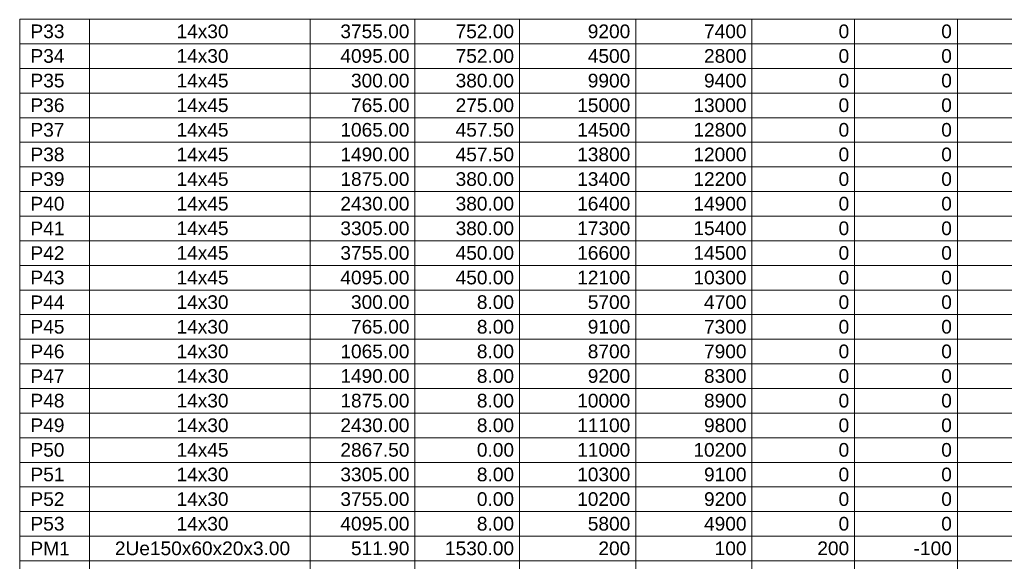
# Model space of a CAD drawing. Header units: millimetres. Extents: x 10906 to 25863, y 1966 to 4861.
# Tile 21 of 163: x 10998 to 11013, y 2962 to 2970. Entities that reach past the tile are written whole.
import ezdxf

# ---------------------------------------------------------------- set-up
doc = ezdxf.new("R2010")
doc.units = ezdxf.units.MM
doc.layers.add('LC-Tabelas', color=1, linetype='Continuous', lineweight=20)
doc.layers.add('LC-Textos das tabelas', color=5, linetype='Continuous', lineweight=5)
doc.styles.add('Arial', font='arial.ttf')

msp = doc.modelspace()

# ---------------------------------------------------------------- linework, layer by layer
at = {"layer": 'LC-Tabelas'}
for points in [[(10998.15465, 2969.65398), (10998.15465, 2970.03522), (10999.23483, 2970.03522), (10999.23483, 2969.65398), (10998.15465, 2969.65398)], [(10999.23483, 2969.65398), (10999.23483, 2970.03522), (11002.6554, 2970.03522), (11002.6554, 2969.65398), (10999.23483, 2969.65398)], [(11002.6554, 2969.65398), (11002.6554, 2970.03522), (11004.27567, 2970.03522), (11004.27567, 2969.65398), (11002.6554, 2969.65398)], [(11004.27567, 2969.65398), (11004.27567, 2970.03522), (11005.89594, 2970.03522), (11005.89594, 2969.65398), (11004.27567, 2969.65398)], [(11005.89594, 2969.65398), (11005.89594, 2970.03522), (11007.69624, 2970.03522), (11007.69624, 2969.65398), (11005.89594, 2969.65398)], [(11007.69624, 2969.65398), (11007.69624, 2970.03522), (11009.49654, 2970.03522), (11009.49654, 2969.65398), (11007.69624, 2969.65398)], [(11009.49654, 2969.65398), (11009.49654, 2970.03522), (11011.08678, 2970.03522), (11011.08678, 2969.65398), (11009.49654, 2969.65398)], [(11011.08678, 2969.65398), (11011.08678, 2970.03522), (11012.67702, 2970.03522), (11012.67702, 2969.65398), (11011.08678, 2969.65398)], [(11012.67702, 2969.65398), (11012.67702, 2970.03522), (11014.26726, 2970.03522), (11014.26726, 2969.65398), (11012.67702, 2969.65398)], [(10998.15465, 2969.27274), (10998.15465, 2969.65398), (10999.23483, 2969.65398), (10999.23483, 2969.27274), (10998.15465, 2969.27274)], [(10999.23483, 2969.27274), (10999.23483, 2969.65398), (11002.6554, 2969.65398), (11002.6554, 2969.27274), (10999.23483, 2969.27274)], [(11002.6554, 2969.27274), (11002.6554, 2969.65398), (11004.27567, 2969.65398), (11004.27567, 2969.27274), (11002.6554, 2969.27274)], [(11004.27567, 2969.27274), (11004.27567, 2969.65398), (11005.89594, 2969.65398), (11005.89594, 2969.27274), (11004.27567, 2969.27274)], [(11005.89594, 2969.27274), (11005.89594, 2969.65398), (11007.69624, 2969.65398), (11007.69624, 2969.27274), (11005.89594, 2969.27274)], [(11007.69624, 2969.27274), (11007.69624, 2969.65398), (11009.49654, 2969.65398), (11009.49654, 2969.27274), (11007.69624, 2969.27274)], [(11009.49654, 2969.27274), (11009.49654, 2969.65398), (11011.08678, 2969.65398), (11011.08678, 2969.27274), (11009.49654, 2969.27274)], [(11011.08678, 2969.27274), (11011.08678, 2969.65398), (11012.67702, 2969.65398), (11012.67702, 2969.27274), (11011.08678, 2969.27274)], [(11012.67702, 2969.27274), (11012.67702, 2969.65398), (11014.26726, 2969.65398), (11014.26726, 2969.27274), (11012.67702, 2969.27274)], [(10998.15465, 2968.8915), (10998.15465, 2969.27274), (10999.23483, 2969.27274), (10999.23483, 2968.8915), (10998.15465, 2968.8915)], [(10999.23483, 2968.8915), (10999.23483, 2969.27274), (11002.6554, 2969.27274), (11002.6554, 2968.8915), (10999.23483, 2968.8915)], [(11002.6554, 2968.8915), (11002.6554, 2969.27274), (11004.27567, 2969.27274), (11004.27567, 2968.8915), (11002.6554, 2968.8915)], [(11004.27567, 2968.8915), (11004.27567, 2969.27274), (11005.89594, 2969.27274), (11005.89594, 2968.8915), (11004.27567, 2968.8915)], [(11005.89594, 2968.8915), (11005.89594, 2969.27274), (11007.69624, 2969.27274), (11007.69624, 2968.8915), (11005.89594, 2968.8915)], [(11007.69624, 2968.8915), (11007.69624, 2969.27274), (11009.49654, 2969.27274), (11009.49654, 2968.8915), (11007.69624, 2968.8915)], [(11009.49654, 2968.8915), (11009.49654, 2969.27274), (11011.08678, 2969.27274), (11011.08678, 2968.8915), (11009.49654, 2968.8915)], [(11011.08678, 2968.8915), (11011.08678, 2969.27274), (11012.67702, 2969.27274), (11012.67702, 2968.8915), (11011.08678, 2968.8915)], [(11012.67702, 2968.8915), (11012.67702, 2969.27274), (11014.26726, 2969.27274), (11014.26726, 2968.8915), (11012.67702, 2968.8915)], [(10998.15465, 2968.51026), (10998.15465, 2968.8915), (10999.23483, 2968.8915), (10999.23483, 2968.51026), (10998.15465, 2968.51026)], [(10999.23483, 2968.51026), (10999.23483, 2968.8915), (11002.6554, 2968.8915), (11002.6554, 2968.51026), (10999.23483, 2968.51026)], [(11002.6554, 2968.51026), (11002.6554, 2968.8915), (11004.27567, 2968.8915), (11004.27567, 2968.51026), (11002.6554, 2968.51026)], [(11004.27567, 2968.51026), (11004.27567, 2968.8915), (11005.89594, 2968.8915), (11005.89594, 2968.51026), (11004.27567, 2968.51026)], [(11005.89594, 2968.51026), (11005.89594, 2968.8915), (11007.69624, 2968.8915), (11007.69624, 2968.51026), (11005.89594, 2968.51026)], [(11007.69624, 2968.51026), (11007.69624, 2968.8915), (11009.49654, 2968.8915), (11009.49654, 2968.51026), (11007.69624, 2968.51026)], [(11009.49654, 2968.51026), (11009.49654, 2968.8915), (11011.08678, 2968.8915), (11011.08678, 2968.51026), (11009.49654, 2968.51026)], [(11011.08678, 2968.51026), (11011.08678, 2968.8915), (11012.67702, 2968.8915), (11012.67702, 2968.51026), (11011.08678, 2968.51026)], [(11012.67702, 2968.51026), (11012.67702, 2968.8915), (11014.26726, 2968.8915), (11014.26726, 2968.51026), (11012.67702, 2968.51026)], [(10998.15465, 2968.12902), (10998.15465, 2968.51026), (10999.23483, 2968.51026), (10999.23483, 2968.12902), (10998.15465, 2968.12902)], [(10999.23483, 2968.12902), (10999.23483, 2968.51026), (11002.6554, 2968.51026), (11002.6554, 2968.12902), (10999.23483, 2968.12902)], [(11002.6554, 2968.12902), (11002.6554, 2968.51026), (11004.27567, 2968.51026), (11004.27567, 2968.12902), (11002.6554, 2968.12902)], [(11004.27567, 2968.12902), (11004.27567, 2968.51026), (11005.89594, 2968.51026), (11005.89594, 2968.12902), (11004.27567, 2968.12902)], [(11005.89594, 2968.12902), (11005.89594, 2968.51026), (11007.69624, 2968.51026), (11007.69624, 2968.12902), (11005.89594, 2968.12902)], [(11007.69624, 2968.12902), (11007.69624, 2968.51026), (11009.49654, 2968.51026), (11009.49654, 2968.12902), (11007.69624, 2968.12902)], [(11009.49654, 2968.12902), (11009.49654, 2968.51026), (11011.08678, 2968.51026), (11011.08678, 2968.12902), (11009.49654, 2968.12902)], [(11011.08678, 2968.12902), (11011.08678, 2968.51026), (11012.67702, 2968.51026), (11012.67702, 2968.12902), (11011.08678, 2968.12902)], [(11012.67702, 2968.12902), (11012.67702, 2968.51026), (11014.26726, 2968.51026), (11014.26726, 2968.12902), (11012.67702, 2968.12902)], [(10998.15465, 2967.74778), (10998.15465, 2968.12902), (10999.23483, 2968.12902), (10999.23483, 2967.74778), (10998.15465, 2967.74778)], [(10999.23483, 2967.74778), (10999.23483, 2968.12902), (11002.6554, 2968.12902), (11002.6554, 2967.74778), (10999.23483, 2967.74778)], [(11002.6554, 2967.74778), (11002.6554, 2968.12902), (11004.27567, 2968.12902), (11004.27567, 2967.74778), (11002.6554, 2967.74778)], [(11004.27567, 2967.74778), (11004.27567, 2968.12902), (11005.89594, 2968.12902), (11005.89594, 2967.74778), (11004.27567, 2967.74778)], [(11005.89594, 2967.74778), (11005.89594, 2968.12902), (11007.69624, 2968.12902), (11007.69624, 2967.74778), (11005.89594, 2967.74778)], [(11007.69624, 2967.74778), (11007.69624, 2968.12902), (11009.49654, 2968.12902), (11009.49654, 2967.74778), (11007.69624, 2967.74778)], [(11009.49654, 2967.74778), (11009.49654, 2968.12902), (11011.08678, 2968.12902), (11011.08678, 2967.74778), (11009.49654, 2967.74778)], [(11011.08678, 2967.74778), (11011.08678, 2968.12902), (11012.67702, 2968.12902), (11012.67702, 2967.74778), (11011.08678, 2967.74778)], [(11012.67702, 2967.74778), (11012.67702, 2968.12902), (11014.26726, 2968.12902), (11014.26726, 2967.74778), (11012.67702, 2967.74778)], [(10998.15465, 2967.36654), (10998.15465, 2967.74778), (10999.23483, 2967.74778), (10999.23483, 2967.36654), (10998.15465, 2967.36654)], [(10999.23483, 2967.36654), (10999.23483, 2967.74778), (11002.6554, 2967.74778), (11002.6554, 2967.36654), (10999.23483, 2967.36654)], [(11002.6554, 2967.36654), (11002.6554, 2967.74778), (11004.27567, 2967.74778), (11004.27567, 2967.36654), (11002.6554, 2967.36654)], [(11004.27567, 2967.36654), (11004.27567, 2967.74778), (11005.89594, 2967.74778), (11005.89594, 2967.36654), (11004.27567, 2967.36654)], [(11005.89594, 2967.36654), (11005.89594, 2967.74778), (11007.69624, 2967.74778), (11007.69624, 2967.36654), (11005.89594, 2967.36654)], [(11007.69624, 2967.36654), (11007.69624, 2967.74778), (11009.49654, 2967.74778), (11009.49654, 2967.36654), (11007.69624, 2967.36654)], [(11009.49654, 2967.36654), (11009.49654, 2967.74778), (11011.08678, 2967.74778), (11011.08678, 2967.36654), (11009.49654, 2967.36654)], [(11011.08678, 2967.36654), (11011.08678, 2967.74778), (11012.67702, 2967.74778), (11012.67702, 2967.36654), (11011.08678, 2967.36654)], [(11012.67702, 2967.36654), (11012.67702, 2967.74778), (11014.26726, 2967.74778), (11014.26726, 2967.36654), (11012.67702, 2967.36654)], [(10998.15465, 2966.9853), (10998.15465, 2967.36654), (10999.23483, 2967.36654), (10999.23483, 2966.9853), (10998.15465, 2966.9853)], [(10999.23483, 2966.9853), (10999.23483, 2967.36654), (11002.6554, 2967.36654), (11002.6554, 2966.9853), (10999.23483, 2966.9853)], [(11002.6554, 2966.9853), (11002.6554, 2967.36654), (11004.27567, 2967.36654), (11004.27567, 2966.9853), (11002.6554, 2966.9853)], [(11004.27567, 2966.9853), (11004.27567, 2967.36654), (11005.89594, 2967.36654), (11005.89594, 2966.9853), (11004.27567, 2966.9853)], [(11005.89594, 2966.9853), (11005.89594, 2967.36654), (11007.69624, 2967.36654), (11007.69624, 2966.9853), (11005.89594, 2966.9853)], [(11007.69624, 2966.9853), (11007.69624, 2967.36654), (11009.49654, 2967.36654), (11009.49654, 2966.9853), (11007.69624, 2966.9853)], [(11009.49654, 2966.9853), (11009.49654, 2967.36654), (11011.08678, 2967.36654), (11011.08678, 2966.9853), (11009.49654, 2966.9853)], [(11011.08678, 2966.9853), (11011.08678, 2967.36654), (11012.67702, 2967.36654), (11012.67702, 2966.9853), (11011.08678, 2966.9853)], [(11012.67702, 2966.9853), (11012.67702, 2967.36654), (11014.26726, 2967.36654), (11014.26726, 2966.9853), (11012.67702, 2966.9853)], [(10998.15465, 2966.60406), (10998.15465, 2966.9853), (10999.23483, 2966.9853), (10999.23483, 2966.60406), (10998.15465, 2966.60406)], [(10999.23483, 2966.60406), (10999.23483, 2966.9853), (11002.6554, 2966.9853), (11002.6554, 2966.60406), (10999.23483, 2966.60406)], [(11002.6554, 2966.60406), (11002.6554, 2966.9853), (11004.27567, 2966.9853), (11004.27567, 2966.60406), (11002.6554, 2966.60406)], [(11004.27567, 2966.60406), (11004.27567, 2966.9853), (11005.89594, 2966.9853), (11005.89594, 2966.60406), (11004.27567, 2966.60406)], [(11005.89594, 2966.60406), (11005.89594, 2966.9853), (11007.69624, 2966.9853), (11007.69624, 2966.60406), (11005.89594, 2966.60406)], [(11007.69624, 2966.60406), (11007.69624, 2966.9853), (11009.49654, 2966.9853), (11009.49654, 2966.60406), (11007.69624, 2966.60406)], [(11009.49654, 2966.60406), (11009.49654, 2966.9853), (11011.08678, 2966.9853), (11011.08678, 2966.60406), (11009.49654, 2966.60406)], [(11011.08678, 2966.60406), (11011.08678, 2966.9853), (11012.67702, 2966.9853), (11012.67702, 2966.60406), (11011.08678, 2966.60406)], [(11012.67702, 2966.60406), (11012.67702, 2966.9853), (11014.26726, 2966.9853), (11014.26726, 2966.60406), (11012.67702, 2966.60406)], [(10998.15465, 2966.22282), (10998.15465, 2966.60406), (10999.23483, 2966.60406), (10999.23483, 2966.22282), (10998.15465, 2966.22282)], [(10999.23483, 2966.22282), (10999.23483, 2966.60406), (11002.6554, 2966.60406), (11002.6554, 2966.22282), (10999.23483, 2966.22282)], [(11002.6554, 2966.22282), (11002.6554, 2966.60406), (11004.27567, 2966.60406), (11004.27567, 2966.22282), (11002.6554, 2966.22282)], [(11004.27567, 2966.22282), (11004.27567, 2966.60406), (11005.89594, 2966.60406), (11005.89594, 2966.22282), (11004.27567, 2966.22282)], [(11005.89594, 2966.22282), (11005.89594, 2966.60406), (11007.69624, 2966.60406), (11007.69624, 2966.22282), (11005.89594, 2966.22282)], [(11007.69624, 2966.22282), (11007.69624, 2966.60406), (11009.49654, 2966.60406), (11009.49654, 2966.22282), (11007.69624, 2966.22282)], [(11009.49654, 2966.22282), (11009.49654, 2966.60406), (11011.08678, 2966.60406), (11011.08678, 2966.22282), (11009.49654, 2966.22282)], [(11011.08678, 2966.22282), (11011.08678, 2966.60406), (11012.67702, 2966.60406), (11012.67702, 2966.22282), (11011.08678, 2966.22282)], [(11012.67702, 2966.22282), (11012.67702, 2966.60406), (11014.26726, 2966.60406), (11014.26726, 2966.22282), (11012.67702, 2966.22282)], [(10998.15465, 2965.84158), (10998.15465, 2966.22282), (10999.23483, 2966.22282), (10999.23483, 2965.84158), (10998.15465, 2965.84158)], [(10999.23483, 2965.84158), (10999.23483, 2966.22282), (11002.6554, 2966.22282), (11002.6554, 2965.84158), (10999.23483, 2965.84158)], [(11002.6554, 2965.84158), (11002.6554, 2966.22282), (11004.27567, 2966.22282), (11004.27567, 2965.84158), (11002.6554, 2965.84158)], [(11004.27567, 2965.84158), (11004.27567, 2966.22282), (11005.89594, 2966.22282), (11005.89594, 2965.84158), (11004.27567, 2965.84158)], [(11005.89594, 2965.84158), (11005.89594, 2966.22282), (11007.69624, 2966.22282), (11007.69624, 2965.84158), (11005.89594, 2965.84158)], [(11007.69624, 2965.84158), (11007.69624, 2966.22282), (11009.49654, 2966.22282), (11009.49654, 2965.84158), (11007.69624, 2965.84158)], [(11009.49654, 2965.84158), (11009.49654, 2966.22282), (11011.08678, 2966.22282), (11011.08678, 2965.84158), (11009.49654, 2965.84158)], [(11011.08678, 2965.84158), (11011.08678, 2966.22282), (11012.67702, 2966.22282), (11012.67702, 2965.84158), (11011.08678, 2965.84158)], [(11012.67702, 2965.84158), (11012.67702, 2966.22282), (11014.26726, 2966.22282), (11014.26726, 2965.84158), (11012.67702, 2965.84158)], [(10998.15465, 2965.46034), (10998.15465, 2965.84158), (10999.23483, 2965.84158), (10999.23483, 2965.46034), (10998.15465, 2965.46034)], [(10999.23483, 2965.46034), (10999.23483, 2965.84158), (11002.6554, 2965.84158), (11002.6554, 2965.46034), (10999.23483, 2965.46034)], [(11002.6554, 2965.46034), (11002.6554, 2965.84158), (11004.27567, 2965.84158), (11004.27567, 2965.46034), (11002.6554, 2965.46034)], [(11004.27567, 2965.46034), (11004.27567, 2965.84158), (11005.89594, 2965.84158), (11005.89594, 2965.46034), (11004.27567, 2965.46034)], [(11005.89594, 2965.46034), (11005.89594, 2965.84158), (11007.69624, 2965.84158), (11007.69624, 2965.46034), (11005.89594, 2965.46034)], [(11007.69624, 2965.46034), (11007.69624, 2965.84158), (11009.49654, 2965.84158), (11009.49654, 2965.46034), (11007.69624, 2965.46034)], [(11009.49654, 2965.46034), (11009.49654, 2965.84158), (11011.08678, 2965.84158), (11011.08678, 2965.46034), (11009.49654, 2965.46034)], [(11011.08678, 2965.46034), (11011.08678, 2965.84158), (11012.67702, 2965.84158), (11012.67702, 2965.46034), (11011.08678, 2965.46034)], [(11012.67702, 2965.46034), (11012.67702, 2965.84158), (11014.26726, 2965.84158), (11014.26726, 2965.46034), (11012.67702, 2965.46034)], [(10998.15465, 2965.0791), (10998.15465, 2965.46034), (10999.23483, 2965.46034), (10999.23483, 2965.0791), (10998.15465, 2965.0791)], [(10999.23483, 2965.0791), (10999.23483, 2965.46034), (11002.6554, 2965.46034), (11002.6554, 2965.0791), (10999.23483, 2965.0791)], [(11002.6554, 2965.0791), (11002.6554, 2965.46034), (11004.27567, 2965.46034), (11004.27567, 2965.0791), (11002.6554, 2965.0791)], [(11004.27567, 2965.0791), (11004.27567, 2965.46034), (11005.89594, 2965.46034), (11005.89594, 2965.0791), (11004.27567, 2965.0791)], [(11005.89594, 2965.0791), (11005.89594, 2965.46034), (11007.69624, 2965.46034), (11007.69624, 2965.0791), (11005.89594, 2965.0791)], [(11007.69624, 2965.0791), (11007.69624, 2965.46034), (11009.49654, 2965.46034), (11009.49654, 2965.0791), (11007.69624, 2965.0791)], [(11009.49654, 2965.0791), (11009.49654, 2965.46034), (11011.08678, 2965.46034), (11011.08678, 2965.0791), (11009.49654, 2965.0791)], [(11011.08678, 2965.0791), (11011.08678, 2965.46034), (11012.67702, 2965.46034), (11012.67702, 2965.0791), (11011.08678, 2965.0791)], [(11012.67702, 2965.0791), (11012.67702, 2965.46034), (11014.26726, 2965.46034), (11014.26726, 2965.0791), (11012.67702, 2965.0791)], [(10998.15465, 2964.69786), (10998.15465, 2965.0791), (10999.23483, 2965.0791), (10999.23483, 2964.69786), (10998.15465, 2964.69786)], [(10999.23483, 2964.69786), (10999.23483, 2965.0791), (11002.6554, 2965.0791), (11002.6554, 2964.69786), (10999.23483, 2964.69786)], [(11002.6554, 2964.69786), (11002.6554, 2965.0791), (11004.27567, 2965.0791), (11004.27567, 2964.69786), (11002.6554, 2964.69786)], [(11004.27567, 2964.69786), (11004.27567, 2965.0791), (11005.89594, 2965.0791), (11005.89594, 2964.69786), (11004.27567, 2964.69786)], [(11005.89594, 2964.69786), (11005.89594, 2965.0791), (11007.69624, 2965.0791), (11007.69624, 2964.69786), (11005.89594, 2964.69786)], [(11007.69624, 2964.69786), (11007.69624, 2965.0791), (11009.49654, 2965.0791), (11009.49654, 2964.69786), (11007.69624, 2964.69786)], [(11009.49654, 2964.69786), (11009.49654, 2965.0791), (11011.08678, 2965.0791), (11011.08678, 2964.69786), (11009.49654, 2964.69786)], [(11011.08678, 2964.69786), (11011.08678, 2965.0791), (11012.67702, 2965.0791), (11012.67702, 2964.69786), (11011.08678, 2964.69786)], [(11012.67702, 2964.69786), (11012.67702, 2965.0791), (11014.26726, 2965.0791), (11014.26726, 2964.69786), (11012.67702, 2964.69786)], [(10998.15465, 2964.31662), (10998.15465, 2964.69786), (10999.23483, 2964.69786), (10999.23483, 2964.31662), (10998.15465, 2964.31662)], [(10999.23483, 2964.31662), (10999.23483, 2964.69786), (11002.6554, 2964.69786), (11002.6554, 2964.31662), (10999.23483, 2964.31662)], [(11002.6554, 2964.31662), (11002.6554, 2964.69786), (11004.27567, 2964.69786), (11004.27567, 2964.31662), (11002.6554, 2964.31662)], [(11004.27567, 2964.31662), (11004.27567, 2964.69786), (11005.89594, 2964.69786), (11005.89594, 2964.31662), (11004.27567, 2964.31662)], [(11005.89594, 2964.31662), (11005.89594, 2964.69786), (11007.69624, 2964.69786), (11007.69624, 2964.31662), (11005.89594, 2964.31662)], [(11007.69624, 2964.31662), (11007.69624, 2964.69786), (11009.49654, 2964.69786), (11009.49654, 2964.31662), (11007.69624, 2964.31662)], [(11009.49654, 2964.31662), (11009.49654, 2964.69786), (11011.08678, 2964.69786), (11011.08678, 2964.31662), (11009.49654, 2964.31662)], [(11011.08678, 2964.31662), (11011.08678, 2964.69786), (11012.67702, 2964.69786), (11012.67702, 2964.31662), (11011.08678, 2964.31662)], [(11012.67702, 2964.31662), (11012.67702, 2964.69786), (11014.26726, 2964.69786), (11014.26726, 2964.31662), (11012.67702, 2964.31662)], [(10998.15465, 2963.93538), (10998.15465, 2964.31662), (10999.23483, 2964.31662), (10999.23483, 2963.93538), (10998.15465, 2963.93538)], [(10999.23483, 2963.93538), (10999.23483, 2964.31662), (11002.6554, 2964.31662), (11002.6554, 2963.93538), (10999.23483, 2963.93538)], [(11002.6554, 2963.93538), (11002.6554, 2964.31662), (11004.27567, 2964.31662), (11004.27567, 2963.93538), (11002.6554, 2963.93538)], [(11004.27567, 2963.93538), (11004.27567, 2964.31662), (11005.89594, 2964.31662), (11005.89594, 2963.93538), (11004.27567, 2963.93538)], [(11005.89594, 2963.93538), (11005.89594, 2964.31662), (11007.69624, 2964.31662), (11007.69624, 2963.93538), (11005.89594, 2963.93538)], [(11007.69624, 2963.93538), (11007.69624, 2964.31662), (11009.49654, 2964.31662), (11009.49654, 2963.93538), (11007.69624, 2963.93538)], [(11009.49654, 2963.93538), (11009.49654, 2964.31662), (11011.08678, 2964.31662), (11011.08678, 2963.93538), (11009.49654, 2963.93538)], [(11011.08678, 2963.93538), (11011.08678, 2964.31662), (11012.67702, 2964.31662), (11012.67702, 2963.93538), (11011.08678, 2963.93538)], [(11012.67702, 2963.93538), (11012.67702, 2964.31662), (11014.26726, 2964.31662), (11014.26726, 2963.93538), (11012.67702, 2963.93538)], [(10998.15465, 2963.55414), (10998.15465, 2963.93538), (10999.23483, 2963.93538), (10999.23483, 2963.55414), (10998.15465, 2963.55414)], [(10999.23483, 2963.55414), (10999.23483, 2963.93538), (11002.6554, 2963.93538), (11002.6554, 2963.55414), (10999.23483, 2963.55414)], [(11002.6554, 2963.55414), (11002.6554, 2963.93538), (11004.27567, 2963.93538), (11004.27567, 2963.55414), (11002.6554, 2963.55414)], [(11004.27567, 2963.55414), (11004.27567, 2963.93538), (11005.89594, 2963.93538), (11005.89594, 2963.55414), (11004.27567, 2963.55414)], [(11005.89594, 2963.55414), (11005.89594, 2963.93538), (11007.69624, 2963.93538), (11007.69624, 2963.55414), (11005.89594, 2963.55414)], [(11007.69624, 2963.55414), (11007.69624, 2963.93538), (11009.49654, 2963.93538), (11009.49654, 2963.55414), (11007.69624, 2963.55414)], [(11009.49654, 2963.55414), (11009.49654, 2963.93538), (11011.08678, 2963.93538), (11011.08678, 2963.55414), (11009.49654, 2963.55414)], [(11011.08678, 2963.55414), (11011.08678, 2963.93538), (11012.67702, 2963.93538), (11012.67702, 2963.55414), (11011.08678, 2963.55414)], [(11012.67702, 2963.55414), (11012.67702, 2963.93538), (11014.26726, 2963.93538), (11014.26726, 2963.55414), (11012.67702, 2963.55414)], [(10998.15465, 2963.1729), (10998.15465, 2963.55414), (10999.23483, 2963.55414), (10999.23483, 2963.1729), (10998.15465, 2963.1729)], [(10999.23483, 2963.1729), (10999.23483, 2963.55414), (11002.6554, 2963.55414), (11002.6554, 2963.1729), (10999.23483, 2963.1729)], [(11002.6554, 2963.1729), (11002.6554, 2963.55414), (11004.27567, 2963.55414), (11004.27567, 2963.1729), (11002.6554, 2963.1729)], [(11004.27567, 2963.1729), (11004.27567, 2963.55414), (11005.89594, 2963.55414), (11005.89594, 2963.1729), (11004.27567, 2963.1729)], [(11005.89594, 2963.1729), (11005.89594, 2963.55414), (11007.69624, 2963.55414), (11007.69624, 2963.1729), (11005.89594, 2963.1729)], [(11007.69624, 2963.1729), (11007.69624, 2963.55414), (11009.49654, 2963.55414), (11009.49654, 2963.1729), (11007.69624, 2963.1729)], [(11009.49654, 2963.1729), (11009.49654, 2963.55414), (11011.08678, 2963.55414), (11011.08678, 2963.1729), (11009.49654, 2963.1729)], [(11011.08678, 2963.1729), (11011.08678, 2963.55414), (11012.67702, 2963.55414), (11012.67702, 2963.1729), (11011.08678, 2963.1729)], [(11012.67702, 2963.1729), (11012.67702, 2963.55414), (11014.26726, 2963.55414), (11014.26726, 2963.1729), (11012.67702, 2963.1729)], [(10998.15465, 2962.79166), (10998.15465, 2963.1729), (10999.23483, 2963.1729), (10999.23483, 2962.79166), (10998.15465, 2962.79166)], [(10999.23483, 2962.79166), (10999.23483, 2963.1729), (11002.6554, 2963.1729), (11002.6554, 2962.79166), (10999.23483, 2962.79166)], [(11002.6554, 2962.79166), (11002.6554, 2963.1729), (11004.27567, 2963.1729), (11004.27567, 2962.79166), (11002.6554, 2962.79166)], [(11004.27567, 2962.79166), (11004.27567, 2963.1729), (11005.89594, 2963.1729), (11005.89594, 2962.79166), (11004.27567, 2962.79166)], [(11005.89594, 2962.79166), (11005.89594, 2963.1729), (11007.69624, 2963.1729), (11007.69624, 2962.79166), (11005.89594, 2962.79166)], [(11007.69624, 2962.79166), (11007.69624, 2963.1729), (11009.49654, 2963.1729), (11009.49654, 2962.79166), (11007.69624, 2962.79166)], [(11009.49654, 2962.79166), (11009.49654, 2963.1729), (11011.08678, 2963.1729), (11011.08678, 2962.79166), (11009.49654, 2962.79166)], [(11011.08678, 2962.79166), (11011.08678, 2963.1729), (11012.67702, 2963.1729), (11012.67702, 2962.79166), (11011.08678, 2962.79166)], [(11012.67702, 2962.79166), (11012.67702, 2963.1729), (11014.26726, 2963.1729), (11014.26726, 2962.79166), (11012.67702, 2962.79166)], [(10998.15465, 2962.41042), (10998.15465, 2962.79166), (10999.23483, 2962.79166), (10999.23483, 2962.41042), (10998.15465, 2962.41042)], [(10999.23483, 2962.41042), (10999.23483, 2962.79166), (11002.6554, 2962.79166), (11002.6554, 2962.41042), (10999.23483, 2962.41042)], [(11002.6554, 2962.41042), (11002.6554, 2962.79166), (11004.27567, 2962.79166), (11004.27567, 2962.41042), (11002.6554, 2962.41042)], [(11004.27567, 2962.41042), (11004.27567, 2962.79166), (11005.89594, 2962.79166), (11005.89594, 2962.41042), (11004.27567, 2962.41042)], [(11005.89594, 2962.41042), (11005.89594, 2962.79166), (11007.69624, 2962.79166), (11007.69624, 2962.41042), (11005.89594, 2962.41042)], [(11007.69624, 2962.41042), (11007.69624, 2962.79166), (11009.49654, 2962.79166), (11009.49654, 2962.41042), (11007.69624, 2962.41042)], [(11009.49654, 2962.41042), (11009.49654, 2962.79166), (11011.08678, 2962.79166), (11011.08678, 2962.41042), (11009.49654, 2962.41042)], [(11011.08678, 2962.41042), (11011.08678, 2962.79166), (11012.67702, 2962.79166), (11012.67702, 2962.41042), (11011.08678, 2962.41042)], [(11012.67702, 2962.41042), (11012.67702, 2962.79166), (11014.26726, 2962.79166), (11014.26726, 2962.41042), (11012.67702, 2962.41042)], [(10998.15465, 2962.02918), (10998.15465, 2962.41042), (10999.23483, 2962.41042), (10999.23483, 2962.02918), (10998.15465, 2962.02918)], [(10999.23483, 2962.02918), (10999.23483, 2962.41042), (11002.6554, 2962.41042), (11002.6554, 2962.02918), (10999.23483, 2962.02918)], [(11002.6554, 2962.02918), (11002.6554, 2962.41042), (11004.27567, 2962.41042), (11004.27567, 2962.02918), (11002.6554, 2962.02918)], [(11004.27567, 2962.02918), (11004.27567, 2962.41042), (11005.89594, 2962.41042), (11005.89594, 2962.02918), (11004.27567, 2962.02918)], [(11005.89594, 2962.02918), (11005.89594, 2962.41042), (11007.69624, 2962.41042), (11007.69624, 2962.02918), (11005.89594, 2962.02918)], [(11007.69624, 2962.02918), (11007.69624, 2962.41042), (11009.49654, 2962.41042), (11009.49654, 2962.02918), (11007.69624, 2962.02918)], [(11009.49654, 2962.02918), (11009.49654, 2962.41042), (11011.08678, 2962.41042), (11011.08678, 2962.02918), (11009.49654, 2962.02918)], [(11011.08678, 2962.02918), (11011.08678, 2962.41042), (11012.67702, 2962.41042), (11012.67702, 2962.02918), (11011.08678, 2962.02918)], [(11012.67702, 2962.02918), (11012.67702, 2962.41042), (11014.26726, 2962.41042), (11014.26726, 2962.02918), (11012.67702, 2962.02918)], [(10998.15465, 2961.64794), (10998.15465, 2962.02918), (10999.23483, 2962.02918), (10999.23483, 2961.64794), (10998.15465, 2961.64794)], [(10999.23483, 2961.64794), (10999.23483, 2962.02918), (11002.6554, 2962.02918), (11002.6554, 2961.64794), (10999.23483, 2961.64794)], [(11002.6554, 2961.64794), (11002.6554, 2962.02918), (11004.27567, 2962.02918), (11004.27567, 2961.64794), (11002.6554, 2961.64794)], [(11004.27567, 2961.64794), (11004.27567, 2962.02918), (11005.89594, 2962.02918), (11005.89594, 2961.64794), (11004.27567, 2961.64794)], [(11005.89594, 2961.64794), (11005.89594, 2962.02918), (11007.69624, 2962.02918), (11007.69624, 2961.64794), (11005.89594, 2961.64794)], [(11007.69624, 2961.64794), (11007.69624, 2962.02918), (11009.49654, 2962.02918), (11009.49654, 2961.64794), (11007.69624, 2961.64794)], [(11009.49654, 2961.64794), (11009.49654, 2962.02918), (11011.08678, 2962.02918), (11011.08678, 2961.64794), (11009.49654, 2961.64794)], [(11011.08678, 2961.64794), (11011.08678, 2962.02918), (11012.67702, 2962.02918), (11012.67702, 2961.64794), (11011.08678, 2961.64794)], [(11012.67702, 2961.64794), (11012.67702, 2962.02918), (11014.26726, 2962.02918), (11014.26726, 2961.64794), (11012.67702, 2961.64794)], [(10998.15465, 2961.2667), (10998.15465, 2961.64794), (10999.23483, 2961.64794), (10999.23483, 2961.2667), (10998.15465, 2961.2667)], [(10999.23483, 2961.2667), (10999.23483, 2961.64794), (11002.6554, 2961.64794), (11002.6554, 2961.2667), (10999.23483, 2961.2667)], [(11002.6554, 2961.2667), (11002.6554, 2961.64794), (11004.27567, 2961.64794), (11004.27567, 2961.2667), (11002.6554, 2961.2667)], [(11004.27567, 2961.2667), (11004.27567, 2961.64794), (11005.89594, 2961.64794), (11005.89594, 2961.2667), (11004.27567, 2961.2667)], [(11005.89594, 2961.2667), (11005.89594, 2961.64794), (11007.69624, 2961.64794), (11007.69624, 2961.2667), (11005.89594, 2961.2667)], [(11007.69624, 2961.2667), (11007.69624, 2961.64794), (11009.49654, 2961.64794), (11009.49654, 2961.2667), (11007.69624, 2961.2667)], [(11009.49654, 2961.2667), (11009.49654, 2961.64794), (11011.08678, 2961.64794), (11011.08678, 2961.2667), (11009.49654, 2961.2667)], [(11011.08678, 2961.2667), (11011.08678, 2961.64794), (11012.67702, 2961.64794), (11012.67702, 2961.2667), (11011.08678, 2961.2667)], [(11012.67702, 2961.2667), (11012.67702, 2961.64794), (11014.26726, 2961.64794), (11014.26726, 2961.2667), (11012.67702, 2961.2667)]]:
    msp.add_lwpolyline(points, close=True, dxfattribs=at)

# ---------------------------------------------------------------- texts
at = {"layer": 'LC-Textos das tabelas', "linetype": 'Continuous', "char_height": 0.2118, "line_spacing_factor": 0.798, "style": 'Arial'}
for s, insert, width, attachment_point in [(' P33 ', (10998.23937, 2969.7387), 1.3852793, 7), (' 14x30 ', (11000.94511, 2969.7387), 1.9461118, 8), (' 3755.00 ', (11004.19095, 2969.7387), 2.4742097, 9), (' 752.00 ', (11005.81122, 2969.7387), 2.1442572, 9), (' 9200 ', (11007.61152, 2969.7387), 1.6494731, 9), (' 7400 ', (11009.41182, 2969.7387), 1.6494731, 9), (' 0 ', (11011.00206, 2969.7387), 0.6596154, 9), (' 0 ', (11012.5923, 2969.7387), 0.6596154, 9), (' P34 ', (10998.23937, 2969.35746), 1.3852793, 7), (' 14x30 ', (11000.94511, 2969.35746), 1.9461118, 8), (' 4095.00 ', (11004.19095, 2969.35746), 2.4742097, 9), (' 752.00 ', (11005.81122, 2969.35746), 2.1442572, 9), (' 4500 ', (11007.61152, 2969.35746), 1.6494731, 9), (' 2800 ', (11009.41182, 2969.35746), 1.6494731, 9), (' 0 ', (11011.00206, 2969.35746), 0.6596154, 9), (' 0 ', (11012.5923, 2969.35746), 0.6596154, 9), (' P35 ', (10998.23937, 2968.97622), 1.3852793, 7), (' 14x45 ', (11000.94511, 2968.97622), 1.9461118, 8), (' 300.00 ', (11004.19095, 2968.97622), 2.1442572, 9), (' 380.00 ', (11005.81122, 2968.97622), 2.1442572, 9), (' 9900 ', (11007.61152, 2968.97622), 1.6494731, 9), (' 9400 ', (11009.41182, 2968.97622), 1.6494731, 9), (' 0 ', (11011.00206, 2968.97622), 0.6596154, 9), (' 0 ', (11012.5923, 2968.97622), 0.6596154, 9), (' P36 ', (10998.23937, 2968.59498), 1.3852793, 7), (' 14x45 ', (11000.94511, 2968.59498), 1.9461118, 8), (' 765.00 ', (11004.19095, 2968.59498), 2.1442572, 9), (' 275.00 ', (11005.81122, 2968.59498), 2.1442572, 9), (' 15000 ', (11007.61152, 2968.59498), 1.9794257, 9), (' 13000 ', (11009.41182, 2968.59498), 1.9794257, 9), (' 0 ', (11011.00206, 2968.59498), 0.6596154, 9), (' 0 ', (11012.5923, 2968.59498), 0.6596154, 9), (' P37 ', (10998.23937, 2968.21374), 1.3852793, 7), (' 14x45 ', (11000.94511, 2968.21374), 1.9461118, 8), (' 1065.00 ', (11004.19095, 2968.21374), 2.4742097, 9), (' 457.50 ', (11005.81122, 2968.21374), 2.1442572, 9), (' 14500 ', (11007.61152, 2968.21374), 1.9794257, 9), (' 12800 ', (11009.41182, 2968.21374), 1.9794257, 9), (' 0 ', (11011.00206, 2968.21374), 0.6596154, 9), (' 0 ', (11012.5923, 2968.21374), 0.6596154, 9), (' P38 ', (10998.23937, 2967.8325), 1.3852793, 7), (' 14x45 ', (11000.94511, 2967.8325), 1.9461118, 8), (' 1490.00 ', (11004.19095, 2967.8325), 2.4742097, 9), (' 457.50 ', (11005.81122, 2967.8325), 2.1442572, 9), (' 13800 ', (11007.61152, 2967.8325), 1.9794257, 9), (' 12000 ', (11009.41182, 2967.8325), 1.9794257, 9), (' 0 ', (11011.00206, 2967.8325), 0.6596154, 9), (' 0 ', (11012.5923, 2967.8325), 0.6596154, 9), (' P39 ', (10998.23937, 2967.45126), 1.3852793, 7), (' 14x45 ', (11000.94511, 2967.45126), 1.9461118, 8), (' 1875.00 ', (11004.19095, 2967.45126), 2.4742097, 9), (' 380.00 ', (11005.81122, 2967.45126), 2.1442572, 9), (' 13400 ', (11007.61152, 2967.45126), 1.9794257, 9), (' 12200 ', (11009.41182, 2967.45126), 1.9794257, 9), (' 0 ', (11011.00206, 2967.45126), 0.6596154, 9), (' 0 ', (11012.5923, 2967.45126), 0.6596154, 9), (' P40 ', (10998.23937, 2967.07002), 1.3852793, 7), (' 14x45 ', (11000.94511, 2967.07002), 1.9461118, 8), (' 2430.00 ', (11004.19095, 2967.07002), 2.4742097, 9), (' 380.00 ', (11005.81122, 2967.07002), 2.1442572, 9), (' 16400 ', (11007.61152, 2967.07002), 1.9794257, 9), (' 14900 ', (11009.41182, 2967.07002), 1.9794257, 9), (' 0 ', (11011.00206, 2967.07002), 0.6596154, 9), (' 0 ', (11012.5923, 2967.07002), 0.6596154, 9), (' P41 ', (10998.23937, 2966.68878), 1.3852793, 7), (' 14x45 ', (11000.94511, 2966.68878), 1.9461118, 8), (' 3305.00 ', (11004.19095, 2966.68878), 2.4742097, 9), (' 380.00 ', (11005.81122, 2966.68878), 2.1442572, 9), (' 17300 ', (11007.61152, 2966.68878), 1.9794257, 9), (' 15400 ', (11009.41182, 2966.68878), 1.9794257, 9), (' 0 ', (11011.00206, 2966.68878), 0.6596154, 9), (' 0 ', (11012.5923, 2966.68878), 0.6596154, 9), (' P42 ', (10998.23937, 2966.30754), 1.3852793, 7), (' 14x45 ', (11000.94511, 2966.30754), 1.9461118, 8), (' 3755.00 ', (11004.19095, 2966.30754), 2.4742097, 9), (' 450.00 ', (11005.81122, 2966.30754), 2.1442572, 9), (' 16600 ', (11007.61152, 2966.30754), 1.9794257, 9), (' 14500 ', (11009.41182, 2966.30754), 1.9794257, 9), (' 0 ', (11011.00206, 2966.30754), 0.6596154, 9), (' 0 ', (11012.5923, 2966.30754), 0.6596154, 9), (' P43 ', (10998.23937, 2965.9263), 1.3852793, 7), (' 14x45 ', (11000.94511, 2965.9263), 1.9461118, 8), (' 4095.00 ', (11004.19095, 2965.9263), 2.4742097, 9), (' 450.00 ', (11005.81122, 2965.9263), 2.1442572, 9), (' 12100 ', (11007.61152, 2965.9263), 1.9794257, 9), (' 10300 ', (11009.41182, 2965.9263), 1.9794257, 9), (' 0 ', (11011.00206, 2965.9263), 0.6596154, 9), (' 0 ', (11012.5923, 2965.9263), 0.6596154, 9), (' P44 ', (10998.23937, 2965.54506), 1.3852793, 7), (' 14x30 ', (11000.94511, 2965.54506), 1.9461118, 8), (' 300.00 ', (11004.19095, 2965.54506), 2.1442572, 9), (' 8.00 ', (11005.81122, 2965.54506), 1.484352, 9), (' 5700 ', (11007.61152, 2965.54506), 1.6494731, 9), (' 4700 ', (11009.41182, 2965.54506), 1.6494731, 9), (' 0 ', (11011.00206, 2965.54506), 0.6596154, 9), (' 0 ', (11012.5923, 2965.54506), 0.6596154, 9), (' P45 ', (10998.23937, 2965.16382), 1.3852793, 7), (' 14x30 ', (11000.94511, 2965.16382), 1.9461118, 8), (' 765.00 ', (11004.19095, 2965.16382), 2.1442572, 9), (' 8.00 ', (11005.81122, 2965.16382), 1.484352, 9), (' 9100 ', (11007.61152, 2965.16382), 1.6494731, 9), (' 7300 ', (11009.41182, 2965.16382), 1.6494731, 9), (' 0 ', (11011.00206, 2965.16382), 0.6596154, 9), (' 0 ', (11012.5923, 2965.16382), 0.6596154, 9), (' P46 ', (10998.23937, 2964.78258), 1.3852793, 7), (' 14x30 ', (11000.94511, 2964.78258), 1.9461118, 8), (' 1065.00 ', (11004.19095, 2964.78258), 2.4742097, 9), (' 8.00 ', (11005.81122, 2964.78258), 1.484352, 9), (' 8700 ', (11007.61152, 2964.78258), 1.6494731, 9), (' 7900 ', (11009.41182, 2964.78258), 1.6494731, 9), (' 0 ', (11011.00206, 2964.78258), 0.6596154, 9), (' 0 ', (11012.5923, 2964.78258), 0.6596154, 9), (' P47 ', (10998.23937, 2964.40134), 1.3852793, 7), (' 14x30 ', (11000.94511, 2964.40134), 1.9461118, 8), (' 1490.00 ', (11004.19095, 2964.40134), 2.4742097, 9), (' 8.00 ', (11005.81122, 2964.40134), 1.484352, 9), (' 9200 ', (11007.61152, 2964.40134), 1.6494731, 9), (' 8300 ', (11009.41182, 2964.40134), 1.6494731, 9), (' 0 ', (11011.00206, 2964.40134), 0.6596154, 9), (' 0 ', (11012.5923, 2964.40134), 0.6596154, 9), (' P48 ', (10998.23937, 2964.0201), 1.3852793, 7), (' 14x30 ', (11000.94511, 2964.0201), 1.9461118, 8), (' 1875.00 ', (11004.19095, 2964.0201), 2.4742097, 9), (' 8.00 ', (11005.81122, 2964.0201), 1.484352, 9), (' 10000 ', (11007.61152, 2964.0201), 1.9794257, 9), (' 8900 ', (11009.41182, 2964.0201), 1.6494731, 9), (' 0 ', (11011.00206, 2964.0201), 0.6596154, 9), (' 0 ', (11012.5923, 2964.0201), 0.6596154, 9), (' P49 ', (10998.23937, 2963.63886), 1.3852793, 7), (' 14x30 ', (11000.94511, 2963.63886), 1.9461118, 8), (' 2430.00 ', (11004.19095, 2963.63886), 2.4742097, 9), (' 8.00 ', (11005.81122, 2963.63886), 1.484352, 9), (' 11100 ', (11007.61152, 2963.63886), 1.9794257, 9), (' 9800 ', (11009.41182, 2963.63886), 1.6494731, 9), (' 0 ', (11011.00206, 2963.63886), 0.6596154, 9), (' 0 ', (11012.5923, 2963.63886), 0.6596154, 9), (' P50 ', (10998.23937, 2963.25762), 1.3852793, 7), (' 14x45 ', (11000.94511, 2963.25762), 1.9461118, 8), (' 2867.50 ', (11004.19095, 2963.25762), 2.4742097, 9), (' 0.00 ', (11005.81122, 2963.25762), 1.484352, 9), (' 11000 ', (11007.61152, 2963.25762), 1.9794257, 9), (' 10200 ', (11009.41182, 2963.25762), 1.9794257, 9), (' 0 ', (11011.00206, 2963.25762), 0.6596154, 9), (' 0 ', (11012.5923, 2963.25762), 0.6596154, 9), (' P51 ', (10998.23937, 2962.87638), 1.3852793, 7), (' 14x30 ', (11000.94511, 2962.87638), 1.9461118, 8), (' 3305.00 ', (11004.19095, 2962.87638), 2.4742097, 9), (' 8.00 ', (11005.81122, 2962.87638), 1.484352, 9), (' 10300 ', (11007.61152, 2962.87638), 1.9794257, 9), (' 9100 ', (11009.41182, 2962.87638), 1.6494731, 9), (' 0 ', (11011.00206, 2962.87638), 0.6596154, 9), (' 0 ', (11012.5923, 2962.87638), 0.6596154, 9), (' P52 ', (10998.23937, 2962.49514), 1.3852793, 7), (' 14x30 ', (11000.94511, 2962.49514), 1.9461118, 8), (' 3755.00 ', (11004.19095, 2962.49514), 2.4742097, 9), (' 0.00 ', (11005.81122, 2962.49514), 1.484352, 9), (' 10200 ', (11007.61152, 2962.49514), 1.9794257, 9), (' 9200 ', (11009.41182, 2962.49514), 1.6494731, 9), (' 0 ', (11011.00206, 2962.49514), 0.6596154, 9), (' 0 ', (11012.5923, 2962.49514), 0.6596154, 9), (' P53 ', (10998.23937, 2962.1139), 1.3852793, 7), (' 14x30 ', (11000.94511, 2962.1139), 1.9461118, 8), (' 4095.00 ', (11004.19095, 2962.1139), 2.4742097, 9), (' 8.00 ', (11005.81122, 2962.1139), 1.484352, 9), (' 5800 ', (11007.61152, 2962.1139), 1.6494731, 9), (' 4900 ', (11009.41182, 2962.1139), 1.6494731, 9), (' 0 ', (11011.00206, 2962.1139), 0.6596154, 9), (' 0 ', (11012.5923, 2962.1139), 0.6596154, 9), (' PM1 ', (10998.23937, 2961.73266), 1.5495314, 7), (' 2Ue150x60x20x3.00 ', (11000.94511, 2961.73266), 5.772287, 8), (' 511.90 ', (11004.19095, 2961.73266), 2.1442572, 9), (' 1530.00 ', (11005.81122, 2961.73266), 2.4742097, 9), (' 200 ', (11007.61152, 2961.73266), 1.3195206, 9), (' 100 ', (11009.41182, 2961.73266), 1.3195206, 9), (' 200 ', (11011.00206, 2961.73266), 1.3195206, 9), (' -100 ', (11012.5923, 2961.73266), 1.5170866, 9)]:
    msp.add_mtext(s, dxfattribs=dict(at, insert=insert, width=width, attachment_point=attachment_point))

doc.saveas('drawing.dxf')
